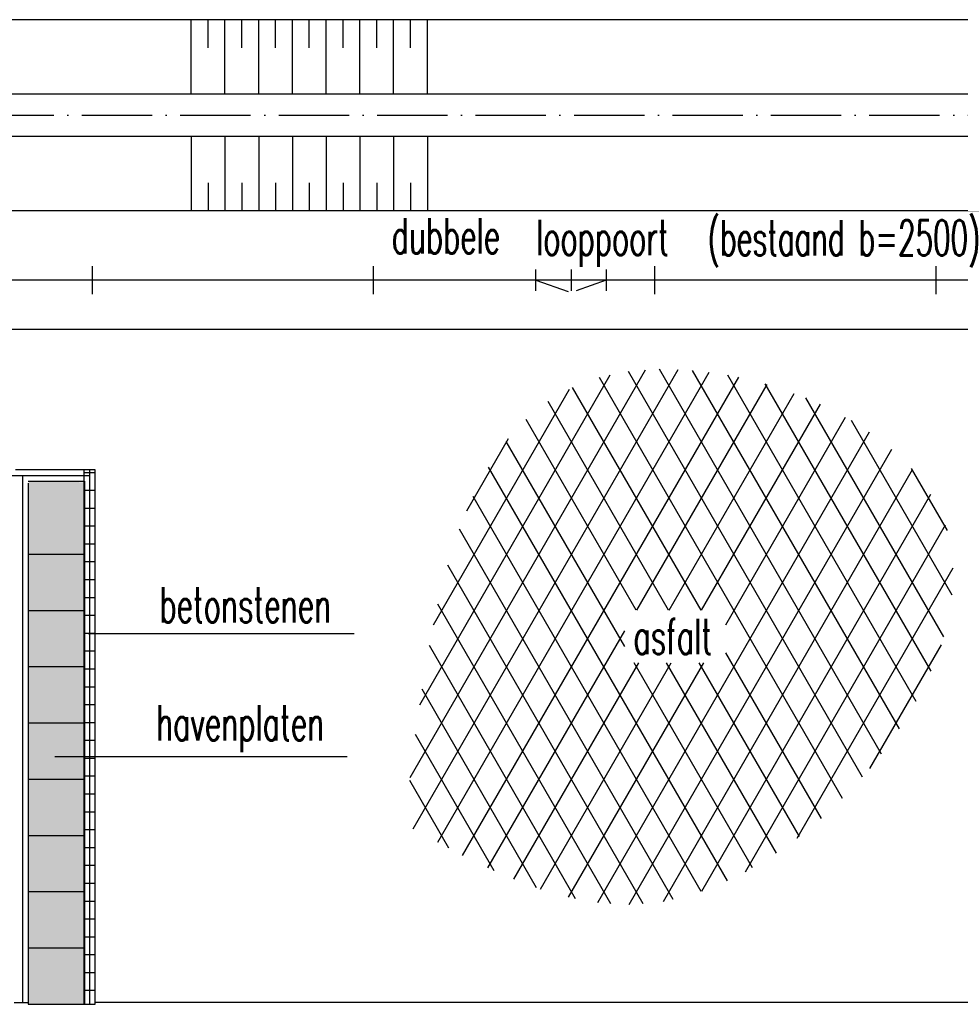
# Model space of a CAD drawing. Extents: x 0 to 420700, y 0 to 297000.
# Tile 7 of 18: x 185916 to 219363, y 190003 to 225009. Entities that reach past the tile are written whole.
import ezdxf

# ---------------------------------------------------------------- set-up
doc = ezdxf.new("R2010")
doc.units = 0
doc.header["$LTSCALE"] = 500
doc.linetypes.add('CENTRE_M', pattern=[7, 5, -1, 0, -1])
doc.layers.get('0').update_dxf_attribs({"linetype": 'CONTINUOUS'})
for name, color, linetype in [('B1', 52, 'CONTINUOUS'), ('B2', 30, 'CONTINUOUS'), ('BCL2', 12, 'CENTRE_M'), ('BHP1', 127, 'CONTINUOUS'), ('BPP125', 125, 'CONTINUOUS'), ('BTXT2', 123, 'CONTINUOUS')]:
    doc.layers.add(name, color=color, linetype=linetype)
doc.layers.get('0').freeze()
doc.styles.get("Standard").update_dxf_attribs({"font": 'SIMPLEX.shx', "width": 0.6, "height": 1000})

# ---------------------------------------------------------------- blocks, each defined once
blk = doc.blocks.new('H')
for p, q in [((0, -500), (0, 500)), ((-500, 0), (500, 0))]:
    blk.add_line(p, q)
at = {"invisible_edges": 15}
blk.add_3dface([(-1501, 1499, -1), (-1501, -1501, -1), (1499, -1501, -1), (1499, 1499, -1)], dxfattribs=at)
blk = doc.blocks.new('*X11')
at = {"color": 0}
for p, q in [((199802, 198066), (208169, 212560)), ((199904, 196245), (209332, 212574)), ((215886, 198075), (207559, 212497)), ((216565, 198898), (208665, 212582)), ((217205, 199791), (209842, 212542)), ((200139, 200651), (206911, 212381)), ((200782, 195764), (210432, 212479)), ((201667, 195298), (211482, 212298)), ((215171, 197314), (206528, 212284)), ((217797, 200764), (211094, 212375)), ((200628, 203498), (205465, 211876)), ((210145, 204018), (205577, 211930)), ((207856, 204018), (212491, 212044)), ((218330, 201842), (212429, 212062)), ((209011, 204018), (213460, 211723)), ((218778, 203066), (213873, 211562)), ((208991, 204018), (204709, 211434)), ((210166, 204018), (214391, 211336)), ((207836, 204018), (203923, 210796)), ((211021, 203499), (215283, 210881)), ((219079, 204544), (215489, 210762)), ((201812, 207549), (203293, 210113)), ((206472, 193620), (216132, 210351)), ((207431, 202718), (203217, 210018)), ((207588, 193553), (216931, 209735)), ((211083, 194393), (202589, 209105)), ((208806, 193663), (217668, 209012)), ((218903, 206850), (217629, 209055)), ((210147, 194014), (202038, 208061)), ((210168, 194022), (218321, 208143)), ((209156, 193732), (201557, 206893)), ((211721, 194711), (218842, 207045)), ((208092, 193575), (201142, 205612)), ((213566, 195908), (219114, 205516)), ((206938, 193574), (200787, 204227)), ((202567, 194856), (207431, 203282)), ((205678, 193756), (200483, 202754)), ((216149, 198381), (218689, 202780)), ((214422, 196610), (211021, 202501)), ((203488, 194451), (207928, 202143)), ((204438, 194097), (209083, 202143)), ((205428, 193812), (210238, 202143)), ((211974, 194851), (207764, 202143)), ((212825, 195377), (208918, 202143)), ((213640, 195964), (210073, 202143)), ((204298, 194145), (200222, 201206)), ((202793, 194752), (199994, 199600)), ((201175, 195554), (199788, 197956))]:
    blk.add_line(p, q, dxfattribs=at)
blk = doc.blocks.new('*X13')
at = {"color": 0}
for p, q in [((188194.97271, 208915), (188594.97271, 208915)), ((188194.97271, 208280), (188594.97271, 208280)), ((188194.97271, 207645), (188594.97271, 207645)), ((188194.97271, 207010), (188594.97271, 207010)), ((188194.97271, 206375), (188594.97271, 206375)), ((188194.97271, 205740), (188594.97271, 205740)), ((188194.97271, 205105), (188594.97271, 205105)), ((188194.97271, 204470), (188594.97271, 204470)), ((188194.97271, 203835), (188594.97271, 203835)), ((188194.97271, 203200), (188594.97271, 203200)), ((188194.97271, 202565), (188594.97271, 202565)), ((188194.97271, 201930), (188594.97271, 201930)), ((188194.97271, 201295), (188594.97271, 201295)), ((188194.97271, 200660), (188594.97271, 200660)), ((188194.97271, 200025), (188594.97271, 200025)), ((188194.97271, 199390), (188594.97271, 199390)), ((188194.97271, 198755), (188594.97271, 198755)), ((188194.97271, 198120), (188594.97271, 198120)), ((188194.97271, 197485), (188594.97271, 197485)), ((188194.97271, 196850), (188594.97271, 196850)), ((188194.97271, 196215), (188594.97271, 196215)), ((188194.97271, 195580), (188594.97271, 195580)), ((188194.97271, 194945), (188594.97271, 194945)), ((188194.97271, 194310), (188594.97271, 194310)), ((188194.97271, 193675), (188594.97271, 193675)), ((188194.97271, 193040), (188594.97271, 193040)), ((188194.97271, 192405), (188594.97271, 192405)), ((188194.97271, 191770), (188594.97271, 191770)), ((188194.97271, 191135), (188594.97271, 191135)), ((188194.97271, 190500), (188594.97271, 190500))]:
    blk.add_line(p, q, dxfattribs=at)

msp = doc.modelspace()

# ---------------------------------------------------------------- linework, layer by layer
at = {"layer": 'B1'}
for p, q in [((192014, 222359), (192014, 225009)), ((192614, 224009), (192614, 225009)), ((193214, 222359), (193214, 225009)), ((193814, 224009), (193814, 225009)), ((194414, 222359), (194414, 225009)), ((195014, 224009), (195014, 225009)), ((195614, 222359), (195614, 225009)), ((196214, 224009), (196214, 225009)), ((196814, 222359), (196814, 225009)), ((197414, 224009), (197414, 225009)), ((198014, 222359), (198014, 225009)), ((198614, 224009), (198614, 225009)), ((199214, 222359), (199214, 225009)), ((199814, 224009), (199814, 225009)), ((200414, 222359), (200414, 225009)), ((192014, 220859), (192014, 218209)), ((193214, 220859), (193214, 218209)), ((194414, 220859), (194414, 218209)), ((195614, 220859), (195614, 218209)), ((196814, 220859), (196814, 218209)), ((198014, 220859), (198014, 218209)), ((199214, 220859), (199214, 218209)), ((200414, 220859), (200414, 218209)), ((192614, 219209), (192614, 218209)), ((193814, 219209), (193814, 218209)), ((195014, 219209), (195014, 218209)), ((196214, 219209), (196214, 218209)), ((197414, 219209), (197414, 218209)), ((198614, 219209), (198614, 218209)), ((199814, 219209), (199814, 218209)), ((204273, 215372, -3), (204273, 216129, -3)), ((205523, 216129, -3), (205523, 215372, -3)), ((206773, 216129, -3), (206773, 215372, -3)), ((305523, 215745, -2), (91113, 215745, -3)), ((204273, 215751, -3), (205414, 215340, -3)), ((206772, 215744), (205708, 215372)), ((188376, 208797), (179223, 208797)), ((186016, 208797), (186016, 190071))]:
    msp.add_line(p, q, dxfattribs=at)
msp.add_arc((176163, 168009), 22800, 1.9716, 75.3829, dxfattribs=at)
at = {"layer": 'B2'}
for p, q in [((327068, 225009), (89113, 225009)), ((328718, 222359), (91513, 222359)), ((329718, 220859), (144695, 220859)), ((331868, 218209), (145814, 218209)), ((141551, 214009), (325273, 214009)), ((188267, 209009), (185763, 209009)), ((186216, 208597), (188216, 208597)), ((186216, 208536), (186216, 190009)), ((188216, 208597), (188216, 190009)), ((186216, 206009), (188216, 206009)), ((186216, 204009), (188216, 204009)), ((186216, 202009), (188216, 202009)), ((186216, 200009), (188216, 200009)), ((186216, 198009), (188216, 198009)), ((186216, 196009), (188216, 196009)), ((186216, 194009), (188216, 194009)), ((186216, 192009), (188216, 192009)), ((185716, 190071), (186216, 190071)), ((186216, 190009), (188216, 190009)), ((221663, 190071), (188595, 190071))]:
    msp.add_line(p, q, dxfattribs=at)
msp.add_lwpolyline([(188195, 190009), (188595, 190009), (188595, 209009), (188195, 209009)], close=True, dxfattribs=at)
at = {"layer": 'BCL2'}
msp.add_line((72624, 221609), (329218, 221609), dxfattribs=at)
at = {"layer": 'BHP1'}
msp.add_line((188395, 209009), (188395, 190009), dxfattribs=at)
at = {"layer": 'BPP125'}
msp.add_solid([(186216, 190009), (188216, 190009), (186233, 208597), (188216, 208563)], dxfattribs=at)
at = {"layer": 'BTXT2'}
for p, q in [((197804, 203178), (188348, 203178)), ((197566, 198806), (187164, 198806))]:
    msp.add_line(p, q, dxfattribs=at)

# ---------------------------------------------------------------- block references
at = {"layer": 'B1', "rotation": 180}
for p in [(188491, 215745, -2), (198491, 215745, -2), (208491, 215745, -2), (218491, 215745, -2)]:
    msp.add_blockref('H', p, dxfattribs=at)
at = {"layer": 'BHP1'}
for name in ['*X11', '*X13']:
    msp.add_blockref(name, (0, 0), dxfattribs=at)

# ---------------------------------------------------------------- texts
at = {"layer": 'BTXT2', "width": 0.6}
for s, p in [('dubbele', (199142, 216697)), ('looppoort', (204278, 216638)), ('(bestaand b=2500)', (210379, 216626)), ('betonstenen', (190887, 203578)), ('asfalt', (207744, 202455)), ('havenplaten', (190767, 199383))]:
    msp.add_text(s, height=1250, dxfattribs=at).set_placement(p)

doc.saveas('drawing.dxf')
